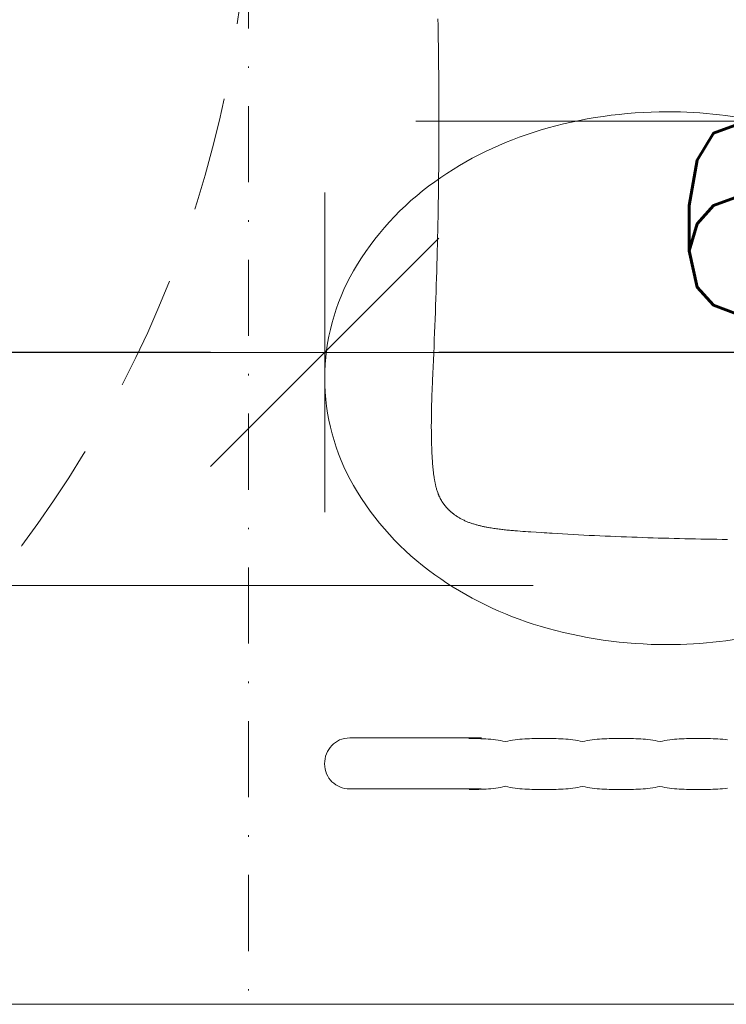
# Model space of a CAD drawing. Header units: millimetres. Extents: x 23192 to 177760, y -399809 to -79279.
# Tile 197 of 256: x 59255 to 59301, y -198056 to -197991. Entities that reach past the tile are written whole.
import ezdxf

# ---------------------------------------------------------------- set-up
doc = ezdxf.new("R2010")
doc.units = ezdxf.units.MM
for name, pattern in [('216-500', [2.5, 1.5, -1]), ('DASHDOT', [25.4, 12.7, -6.35, 0, -6.35]), ('HIDDEN2', [4.7625, 3.175, -1.5875]), ('STRICHPUNKTX2', [2, 1, -0.5, 0, -0.5])]:
    doc.linetypes.add(name, pattern=pattern)
doc.layers.get('0').update_dxf_attribs({"lineweight": 0})
for name, color, linetype, lineweight in [('!! 0_Osie', 1, 'DASHDOT', 13), ('!! 2_wypos-sanitarne', 240, 'Continuous', 9), ('!! wymiary osi', 250, 'Continuous', 9), ('0-osie-liniA', 14, 'DASHDOT', 5)]:
    doc.layers.add(name, color=color, linetype=linetype, lineweight=lineweight)
doc.layers.add('!! 2_WYBURZENIA DO REMONTU', color=7, linetype='Continuous', lineweight=0, true_color=0x4d4d4d, plot=False)
doc.layers.add('Powierzchnia', color=140, linetype='Continuous', lineweight=5, plot=False)
doc.styles.add('TXT', font='simplex.shx')
doc.dimstyles.new('DIM50', dxfattribs={"dimscale": 5, "dimtxt": 2.5, "dimasz": 1.5, "dimexe": 0, "dimexo": 0, "dimgap": 0.5, "dimtad": 1, "dimdec": 4, "dimrnd": 0.5, "dimdsep": 46, "dimtxsty": 'TXT', "dimblk1": 'TICK1', "dimblk2": 'TICK1', "dimsah": 1, "dimcen": 0, "dimse1": 1, "dimse2": 1, "dimclrd": 1, "dimclre": 7, "dimclrt": 9, "dimadec": 0, "dimazin": 0, "dimtfac": 1, "dimtdec": 4, "dimtmove": 2, "dimatfit": 3, "dimldrblk": 'TICK1', "dimfxl": 1, "dimtolj": 1, "dimarcsym": 0})

# ---------------------------------------------------------------- blocks, each defined once
blk = doc.blocks.new('BLOK OSI')
at = {"layer": '0-osie-liniA', "ltscale": 5}
blk.add_lwpolyline([(48625.50568, -198090.0883), (53810.60983, -198090.0883)], dxfattribs=at)
blk = doc.blocks.new('A$C351F644B')
for centre, radius, start, end in [((0, 50.934), 14.066, 90, 120.1094), ((0, 50.934), 14.066, 59.8906, 90), ((2.349, 46.883), 18.749, 120.1094, 144.46232), ((-2.349, 46.883), 18.749, 35.53768, 59.8906), ((6.059, 44.233), 23.308, 144.46232, 163.51826), ((-6.059, 44.233), 23.308, 16.48174, 35.53768), ((11.917, 42.5), 29.417, 163.51826, 180), ((-11.917, 42.5), 29.417, 0, 16.48174), ((11.917, 42.5), 29.417, 180, 193.33258), ((-11.917, 42.5), 29.417, 346.66742, 0)]:
    blk.add_arc(centre, radius, start, end)
blk = doc.blocks.new('umywalka niep')
for p, q in [((-63.868, -40.078), (-64.022, -40.136)), ((-63.706, -40.036), (-63.868, -40.078)), ((-63.538, -40.01), (-63.706, -40.036)), ((-63.363, -40.001), (-63.538, -40.01)), ((-54.71, -40.001), (-63.363, -40.001)), ((-63.363, -40.001), (-63.363, -40.001)), ((-55.38, -40.041), (-55.541, -40.041)), ((-55.22, -40.042), (-55.38, -40.041)), ((-55.06, -40.044), (-55.22, -40.042)), ((-54.899, -40.046), (-55.06, -40.044)), ((-54.74, -40.051), (-54.899, -40.046)), ((-54.579, -40.057), (-54.74, -40.051)), ((-54.419, -40.066), (-54.579, -40.057)), ((-54.259, -40.076), (-54.419, -40.066)), ((-54.098, -40.09), (-54.259, -40.076)), ((-53.938, -40.106), (-54.098, -40.09)), ((-52.188, -40.09), (-52.346, -40.106)), ((-52.03, -40.077), (-52.188, -40.09)), ((-51.872, -40.066), (-52.03, -40.077)), ((-51.713, -40.058), (-51.872, -40.066)), ((-51.555, -40.052), (-51.713, -40.058)), ((-51.397, -40.047), (-51.555, -40.052)), ((-51.239, -40.044), (-51.397, -40.047)), ((-51.081, -40.043), (-51.239, -40.044)), ((-50.923, -40.042), (-51.081, -40.043)), ((-50.764, -40.041), (-50.923, -40.042)), ((-50.606, -40.042), (-50.764, -40.041)), ((-50.448, -40.041), (-50.606, -40.042)), ((-50.289, -40.042), (-50.448, -40.041)), ((-50.13, -40.043), (-50.289, -40.042)), ((-49.971, -40.045), (-50.13, -40.043)), ((-49.812, -40.047), (-49.971, -40.045)), ((-49.653, -40.052), (-49.812, -40.047)), ((-49.494, -40.058), (-49.653, -40.052)), ((-49.335, -40.066), (-49.494, -40.058)), ((-49.176, -40.077), (-49.335, -40.066)), ((-49.018, -40.09), (-49.176, -40.077)), ((-48.86, -40.106), (-49.018, -40.09)), ((-47.12, -40.091), (-47.279, -40.107)), ((-46.96, -40.077), (-47.12, -40.091)), ((-46.801, -40.067), (-46.96, -40.077)), ((-46.642, -40.058), (-46.801, -40.067)), ((-46.483, -40.052), (-46.642, -40.058)), ((-46.324, -40.048), (-46.483, -40.052)), ((-46.164, -40.045), (-46.324, -40.048)), ((-46.005, -40.043), (-46.164, -40.045)), ((-45.846, -40.043), (-46.005, -40.043)), ((-45.687, -40.042), (-45.846, -40.043)), ((-45.528, -40.043), (-45.687, -40.042)), ((-45.368, -40.042), (-45.528, -40.043)), ((-45.209, -40.043), (-45.368, -40.042)), ((-45.05, -40.043), (-45.209, -40.043)), ((-44.891, -40.045), (-45.05, -40.043)), ((-44.731, -40.048), (-44.891, -40.045)), ((-44.572, -40.052), (-44.731, -40.048)), ((-44.413, -40.058), (-44.572, -40.052)), ((-44.254, -40.067), (-44.413, -40.058)), ((-44.095, -40.077), (-44.254, -40.067)), ((-43.936, -40.091), (-44.095, -40.077)), ((-43.776, -40.107), (-43.936, -40.091)), ((-42.034, -40.091), (-42.192, -40.107)), ((-41.877, -40.077), (-42.034, -40.091)), ((-41.719, -40.067), (-41.877, -40.077)), ((-41.561, -40.059), (-41.719, -40.067)), ((-41.403, -40.053), (-41.561, -40.059)), ((-41.246, -40.048), (-41.403, -40.053)), ((-41.088, -40.046), (-41.246, -40.048)), ((-40.93, -40.044), (-41.088, -40.046)), ((-40.773, -40.043), (-40.93, -40.044)), ((-40.615, -40.043), (-40.773, -40.043)), ((-40.457, -40.043), (-40.615, -40.043)), ((-40.298, -40.043), (-40.457, -40.043)), ((-40.139, -40.043), (-40.298, -40.043)), ((-39.98, -40.044), (-40.139, -40.043)), ((-39.82, -40.046), (-39.98, -40.044)), ((-39.66, -40.048), (-39.82, -40.046)), ((-39.501, -40.053), (-39.66, -40.048)), ((-39.342, -40.059), (-39.501, -40.053)), ((-39.182, -40.067), (-39.342, -40.059)), ((-39.023, -40.078), (-39.182, -40.067)), ((-38.864, -40.091), (-39.023, -40.078)), ((-38.705, -40.107), (-38.864, -40.091)), ((-64.651, -40.625), (-64.743, -40.757)), ((-64.546, -40.503), (-64.651, -40.625)), ((-64.43, -40.393), (-64.546, -40.503)), ((-64.304, -40.294), (-64.43, -40.393)), ((-64.167, -40.208), (-64.304, -40.294)), ((-64.022, -40.136), (-64.167, -40.208)), ((-53.778, -40.126), (-53.938, -40.106)), ((-53.618, -40.149), (-53.778, -40.126)), ((-53.458, -40.177), (-53.618, -40.149)), ((-53.297, -40.208), (-53.458, -40.177)), ((-53.137, -40.244), (-53.297, -40.208)), ((-52.979, -40.208), (-53.137, -40.244)), ((-52.821, -40.177), (-52.979, -40.208)), ((-52.663, -40.149), (-52.821, -40.177)), ((-52.505, -40.126), (-52.663, -40.149)), ((-52.346, -40.106), (-52.505, -40.126)), ((-48.702, -40.126), (-48.86, -40.106)), ((-48.544, -40.15), (-48.702, -40.126)), ((-48.387, -40.177), (-48.544, -40.15)), ((-48.231, -40.209), (-48.387, -40.177)), ((-48.075, -40.245), (-48.231, -40.209)), ((-47.916, -40.209), (-48.075, -40.245)), ((-47.757, -40.177), (-47.916, -40.209)), ((-47.597, -40.15), (-47.757, -40.177)), ((-47.438, -40.127), (-47.597, -40.15)), ((-47.279, -40.107), (-47.438, -40.127)), ((-43.617, -40.127), (-43.776, -40.107)), ((-43.458, -40.15), (-43.617, -40.127)), ((-43.299, -40.177), (-43.458, -40.15)), ((-43.14, -40.209), (-43.299, -40.177)), ((-42.981, -40.246), (-43.14, -40.209)), ((-42.823, -40.209), (-42.981, -40.246)), ((-42.665, -40.178), (-42.823, -40.209)), ((-42.507, -40.15), (-42.665, -40.178)), ((-42.35, -40.127), (-42.507, -40.15)), ((-42.192, -40.107), (-42.35, -40.127)), ((-38.547, -40.127), (-38.705, -40.107)), ((-64.981, -41.367), (-65.003, -41.537)), ((-64.943, -41.204), (-64.981, -41.367)), ((-64.89, -41.047), (-64.943, -41.204)), ((-64.823, -40.898), (-64.89, -41.047)), ((-64.743, -40.757), (-64.823, -40.898)), ((-65.003, -41.537), (-65.01, -41.711)), ((-65.01, -41.711), (-65, -41.884)), ((-65, -41.884), (-64.974, -42.051)), ((-64.974, -42.051), (-64.933, -42.21)), ((-64.933, -42.21), (-64.877, -42.363)), ((-64.877, -42.363), (-64.807, -42.506)), ((-64.807, -42.506), (-64.725, -42.641)), ((-64.725, -42.641), (-64.631, -42.765)), ((-64.631, -42.765), (-64.525, -42.88)), ((-64.525, -42.88), (-64.408, -42.983)), ((-64.408, -42.983), (-64.282, -43.075)), ((-64.282, -43.075), (-64.147, -43.155)), ((-64.147, -43.155), (-64.004, -43.221)), ((-64.004, -43.221), (-63.852, -43.274)), ((-63.852, -43.274), (-63.695, -43.313)), ((-63.695, -43.313), (-63.531, -43.336)), ((-53.933, -43.319), (-54.093, -43.336)), ((-53.774, -43.3), (-53.933, -43.319)), ((-53.615, -43.276), (-53.774, -43.3)), ((-53.456, -43.248), (-53.615, -43.276)), ((-53.297, -43.217), (-53.456, -43.248)), ((-53.138, -43.18), (-53.297, -43.217)), ((-52.979, -43.217), (-53.138, -43.18)), ((-52.821, -43.249), (-52.979, -43.217)), ((-52.663, -43.276), (-52.821, -43.249)), ((-52.505, -43.3), (-52.663, -43.276)), ((-52.346, -43.319), (-52.505, -43.3)), ((-52.188, -43.336), (-52.346, -43.319)), ((-48.86, -43.32), (-49.019, -43.336)), ((-48.702, -43.3), (-48.86, -43.32)), ((-48.543, -43.277), (-48.702, -43.3)), ((-48.384, -43.249), (-48.543, -43.277)), ((-48.226, -43.218), (-48.384, -43.249)), ((-48.067, -43.182), (-48.226, -43.218)), ((-47.908, -43.218), (-48.067, -43.182)), ((-47.749, -43.249), (-47.908, -43.218)), ((-47.59, -43.277), (-47.749, -43.249)), ((-47.432, -43.3), (-47.59, -43.277)), ((-47.273, -43.32), (-47.432, -43.3)), ((-47.114, -43.336), (-47.273, -43.32)), ((-43.782, -43.32), (-43.94, -43.337)), ((-43.623, -43.301), (-43.782, -43.32)), ((-43.464, -43.277), (-43.623, -43.301)), ((-43.306, -43.25), (-43.464, -43.277)), ((-43.147, -43.218), (-43.306, -43.25)), ((-42.988, -43.182), (-43.147, -43.218)), ((-42.83, -43.218), (-42.988, -43.182)), ((-42.672, -43.25), (-42.83, -43.218)), ((-42.514, -43.277), (-42.672, -43.25)), ((-42.356, -43.301), (-42.514, -43.277)), ((-42.197, -43.32), (-42.356, -43.301)), ((-42.039, -43.337), (-42.197, -43.32)), ((-38.715, -43.321), (-38.873, -43.337)), ((-38.557, -43.301), (-38.715, -43.321)), ((-63.531, -43.336), (-54.728, -43.345)), ((-55.367, -43.383), (-55.526, -43.383)), ((-55.207, -43.382), (-55.367, -43.383)), ((-55.048, -43.381), (-55.207, -43.382)), ((-54.889, -43.378), (-55.048, -43.381)), ((-54.73, -43.374), (-54.889, -43.378)), ((-54.57, -43.368), (-54.73, -43.374)), ((-54.411, -43.36), (-54.57, -43.368)), ((-54.252, -43.349), (-54.411, -43.36)), ((-54.093, -43.336), (-54.252, -43.349)), ((-52.03, -43.349), (-52.188, -43.336)), ((-51.872, -43.36), (-52.03, -43.349)), ((-51.713, -43.368), (-51.872, -43.36)), ((-51.555, -43.374), (-51.713, -43.368)), ((-51.397, -43.378), (-51.555, -43.374)), ((-51.239, -43.382), (-51.397, -43.378)), ((-51.081, -43.383), (-51.239, -43.382)), ((-50.922, -43.384), (-51.081, -43.383)), ((-50.764, -43.384), (-50.922, -43.384)), ((-50.606, -43.384), (-50.764, -43.384)), ((-50.447, -43.384), (-50.606, -43.384)), ((-50.289, -43.384), (-50.447, -43.384)), ((-50.13, -43.383), (-50.289, -43.384)), ((-49.971, -43.382), (-50.13, -43.383)), ((-49.812, -43.378), (-49.971, -43.382)), ((-49.654, -43.374), (-49.812, -43.378)), ((-49.495, -43.368), (-49.654, -43.374)), ((-49.336, -43.36), (-49.495, -43.368)), ((-49.177, -43.349), (-49.336, -43.36)), ((-49.019, -43.336), (-49.177, -43.349)), ((-46.956, -43.35), (-47.114, -43.336)), ((-46.797, -43.361), (-46.956, -43.35)), ((-46.638, -43.369), (-46.797, -43.361)), ((-46.48, -43.375), (-46.638, -43.369)), ((-46.321, -43.379), (-46.48, -43.375)), ((-46.162, -43.382), (-46.321, -43.379)), ((-46.003, -43.384), (-46.162, -43.382)), ((-45.845, -43.385), (-46.003, -43.384)), ((-45.686, -43.385), (-45.845, -43.385)), ((-45.528, -43.385), (-45.686, -43.385)), ((-45.369, -43.385), (-45.528, -43.385)), ((-45.21, -43.385), (-45.369, -43.385)), ((-45.051, -43.384), (-45.21, -43.385)), ((-44.893, -43.382), (-45.051, -43.384)), ((-44.734, -43.379), (-44.893, -43.382)), ((-44.575, -43.375), (-44.734, -43.379)), ((-44.417, -43.369), (-44.575, -43.375)), ((-44.258, -43.361), (-44.417, -43.369)), ((-44.099, -43.35), (-44.258, -43.361)), ((-43.94, -43.337), (-44.099, -43.35)), ((-41.881, -43.35), (-42.039, -43.337)), ((-41.723, -43.361), (-41.881, -43.35)), ((-41.564, -43.369), (-41.723, -43.361)), ((-41.406, -43.376), (-41.564, -43.369)), ((-41.248, -43.38), (-41.406, -43.376)), ((-41.09, -43.383), (-41.248, -43.38)), ((-40.932, -43.385), (-41.09, -43.383)), ((-40.773, -43.386), (-40.932, -43.385)), ((-40.615, -43.386), (-40.773, -43.386)), ((-40.457, -43.386), (-40.615, -43.386)), ((-40.299, -43.386), (-40.457, -43.386)), ((-40.14, -43.386), (-40.299, -43.386)), ((-39.982, -43.385), (-40.14, -43.386)), ((-39.824, -43.383), (-39.982, -43.385)), ((-39.665, -43.38), (-39.824, -43.383)), ((-39.507, -43.376), (-39.665, -43.38)), ((-39.348, -43.369), (-39.507, -43.376)), ((-39.19, -43.361), (-39.348, -43.369)), ((-39.032, -43.35), (-39.19, -43.361)), ((-38.873, -43.337), (-39.032, -43.35))]:
    blk.add_line(p, q)
blk = doc.blocks.new('gvb')
at = {"linetype": 'STRICHPUNKTX2', "ltscale": 5}
for p, q in [((130664.969, 14667.746), (130664.969, 14497.746)), ((130654.969, 14507.746), (130824.969, 14507.746))]:
    blk.add_line(p, q, dxfattribs=at)
at = {"linetype": '216-500', "ltscale": 5}
blk.add_circle((130739.969, 14582.746), 75, dxfattribs=at)
blk = doc.blocks.new('A$Cfa5879fe')
at = {"ltscale": 2}
blk.add_lwpolyline([(0, 0.00345), (0.00002, -0.56024)], dxfattribs=at)
for points in [[(-0.27474, -0.35555), (-0.27469, -0.35904), (-0.27463, -0.36254), (-0.27458, -0.36603), (-0.27452, -0.36952), (-0.27445, -0.37301), (-0.27438, -0.37651), (-0.27431, -0.38), (-0.27423, -0.38349), (-0.27415, -0.38698), (-0.27407, -0.39047), (-0.27398, -0.39397), (-0.27389, -0.39746), (-0.27379, -0.40095), (-0.27368, -0.40444), (-0.27358, -0.40793), (-0.27346, -0.41142), (-0.27335, -0.41491), (-0.27323, -0.41841), (-0.2731, -0.4219), (-0.27297, -0.42539), (-0.27283, -0.42888), (-0.27269, -0.43237), (-0.27254, -0.43586), (-0.27238, -0.43935), (-0.27222, -0.44284), (-0.27206, -0.44632), (-0.27189, -0.44981), (-0.27171, -0.4533), (-0.27152, -0.45679), (-0.27133, -0.46028), (-0.27114, -0.46377), (-0.27093, -0.46725), (-0.27072, -0.47074), (-0.27061, -0.47248), (-0.2705, -0.47423), (-0.27039, -0.47597), (-0.27028, -0.47771), (-0.27005, -0.4812), (-0.26981, -0.48468), (-0.26969, -0.48642), (-0.26956, -0.48817), (-0.26944, -0.48991), (-0.2693, -0.49165), (-0.26917, -0.49339), (-0.2691, -0.49426), (-0.26903, -0.49513), (-0.26895, -0.496), (-0.26888, -0.49687), (-0.2688, -0.49774), (-0.26872, -0.49861), (-0.26863, -0.49948), (-0.26855, -0.50035), (-0.26846, -0.50122), (-0.26836, -0.50208), (-0.26826, -0.50295), (-0.26816, -0.50382), (-0.26806, -0.50469), (-0.26795, -0.50555), (-0.26783, -0.50642), (-0.26772, -0.50728), (-0.26759, -0.50815), (-0.26746, -0.50901), (-0.26733, -0.50988), (-0.26719, -0.51074), (-0.26704, -0.5116), (-0.26689, -0.51246), (-0.26679, -0.51301), (-0.26669, -0.51356), (-0.26659, -0.51411), (-0.26648, -0.51466), (-0.26637, -0.51521), (-0.26625, -0.51576), (-0.26613, -0.51631), (-0.26601, -0.51686), (-0.26589, -0.5174), (-0.26576, -0.51795), (-0.26563, -0.51849), (-0.26549, -0.51904), (-0.26536, -0.51958), (-0.26521, -0.52012), (-0.26506, -0.52066), (-0.26491, -0.5212), (-0.26475, -0.52174), (-0.26459, -0.52228), (-0.26442, -0.52281), (-0.26425, -0.52334), (-0.26407, -0.52388), (-0.26388, -0.52441), (-0.26369, -0.52493), (-0.2635, -0.52546), (-0.26329, -0.52598), (-0.26308, -0.5265), (-0.26287, -0.52702), (-0.26264, -0.52753), (-0.26242, -0.52804), (-0.26218, -0.52855), (-0.26194, -0.52906), (-0.26169, -0.52956), (-0.26143, -0.53006), (-0.26117, -0.53055), (-0.26089, -0.53105), (-0.26062, -0.53154), (-0.26033, -0.53202), (-0.26004, -0.5325), (-0.25974, -0.53298), (-0.25943, -0.53345), (-0.25912, -0.53391), (-0.2588, -0.53437), (-0.25847, -0.53483), (-0.25813, -0.53528), (-0.25779, -0.53573), (-0.25762, -0.53595), (-0.25744, -0.53617), (-0.25726, -0.53638), (-0.25708, -0.5366), (-0.2569, -0.53681), (-0.25672, -0.53703), (-0.25654, -0.53724), (-0.25635, -0.53745), (-0.25616, -0.53766), (-0.25597, -0.53786), (-0.25578, -0.53807), (-0.25558, -0.53827), (-0.25539, -0.53847), (-0.25519, -0.53867), (-0.25499, -0.53887), (-0.25479, -0.53906), (-0.25459, -0.53926), (-0.25439, -0.53945), (-0.25418, -0.53964), (-0.25397, -0.53983), (-0.25376, -0.54002), (-0.25355, -0.5402), (-0.25334, -0.54039), (-0.25313, -0.54057), (-0.25291, -0.54075), (-0.25269, -0.54092), (-0.25248, -0.5411), (-0.25226, -0.54127), (-0.25203, -0.54144), (-0.25181, -0.54161), (-0.25158, -0.54178), (-0.25136, -0.54195), (-0.25113, -0.54211), (-0.2509, -0.54227), (-0.25067, -0.54243), (-0.25044, -0.54258), (-0.2502, -0.54274), (-0.24997, -0.54289), (-0.24973, -0.54304), (-0.24949, -0.54319), (-0.24925, -0.54333), (-0.24901, -0.54348), (-0.24877, -0.54362), (-0.24852, -0.54375), (-0.24828, -0.54389), (-0.24803, -0.54402), (-0.24778, -0.54415), (-0.24753, -0.54428), (-0.24728, -0.54441), (-0.24703, -0.54453), (-0.24678, -0.54465), (-0.24652, -0.54477), (-0.24627, -0.54489), (-0.24601, -0.545), (-0.24575, -0.54511), (-0.24549, -0.54522), (-0.24524, -0.54533), (-0.24497, -0.54543), (-0.24471, -0.54554), (-0.24445, -0.54563), (-0.24419, -0.54573), (-0.24392, -0.54583), (-0.24339, -0.54601), (-0.24286, -0.54619), (-0.24233, -0.54635), (-0.24179, -0.54651), (-0.24125, -0.54667), (-0.24071, -0.54681), (-0.24017, -0.54696), (-0.23962, -0.54709), (-0.23908, -0.54722), (-0.23853, -0.54734), (-0.23798, -0.54746), (-0.23743, -0.54757), (-0.23688, -0.54768), (-0.23633, -0.54779), (-0.23578, -0.54789), (-0.23523, -0.54798), (-0.23467, -0.54807), (-0.23412, -0.54816), (-0.23357, -0.54825), (-0.23301, -0.54833), (-0.23246, -0.54841), (-0.2319, -0.54848), (-0.23135, -0.54855), (-0.23079, -0.54862), (-0.23023, -0.54868), (-0.22967, -0.54875), (-0.22912, -0.5488), (-0.22856, -0.54886), (-0.22744, -0.54897), (-0.22633, -0.54907), (-0.22521, -0.54916), (-0.22409, -0.54924), (-0.22297, -0.54932), (-0.22186, -0.54939), (-0.22074, -0.54946), (-0.21962, -0.54952), (-0.2185, -0.54958), (-0.21738, -0.54964), (-0.21626, -0.54969), (-0.21514, -0.54974), (-0.21402, -0.54978), (-0.2129, -0.54982), (-0.21178, -0.54986), (-0.21066, -0.54989), (-0.20954, -0.54992), (-0.20842, -0.54994), (-0.20729, -0.54996), (-0.20617, -0.54998), (-0.20505, -0.54999), (-0.20393, -0.55), (-0.20281, -0.55001), (-0.20169, -0.55002), (-0.20057, -0.55002), (-0.19945, -0.55002), (-0.19833, -0.55001), (-0.19721, -0.55), (-0.19608, -0.54999), (-0.19496, -0.54998), (-0.19384, -0.54997), (-0.19272, -0.54995), (-0.19048, -0.54991), (-0.18824, -0.54986), (-0.186, -0.5498), (-0.18376, -0.54973), (-0.18152, -0.54966), (-0.17928, -0.54958), (-0.17704, -0.5495), (-0.17479, -0.54941), (-0.17255, -0.54932), (-0.17031, -0.54923), (-0.16584, -0.54903), (-0.16136, -0.54883), (-0.15688, -0.54863), (-0.1524, -0.54844), (-0.14792, -0.54825), (-0.14344, -0.54806), (-0.13896, -0.54788), (-0.13448, -0.54771), (-0.12999, -0.54754), (-0.12551, -0.54737), (-0.12103, -0.54721), (-0.11655, -0.54706), (-0.11207, -0.54691), (-0.10759, -0.54676), (-0.10311, -0.54662), (-0.09862, -0.54649), (-0.09414, -0.54636), (-0.08966, -0.54624), (-0.08518, -0.54612), (-0.0807, -0.54601), (-0.07621, -0.5459), (-0.07173, -0.5458), (-0.06725, -0.5457), (-0.06276, -0.54561), (-0.05828, -0.54553), (-0.0538, -0.54545), (-0.04931, -0.54538), (-0.04483, -0.54531), (-0.04035, -0.54525), (-0.03586, -0.5452), (-0.03138, -0.54515), (-0.0269, -0.54511), (-0.02241, -0.54507), (-0.01793, -0.54504), (-0.01345, -0.54502), (-0.00896, -0.54501), (-0.00448, -0.545), (0.00001, -0.54499), (0.00002, -0.54499)], [(0.06726, -0.5457), (0.06278, -0.54561), (0.05829, -0.54553), (0.05381, -0.54545), (0.04933, -0.54538), (0.04484, -0.54531), (0.04036, -0.54525), (0.03588, -0.5452), (0.03139, -0.54515), (0.02691, -0.54511), (0.02243, -0.54507), (0.01794, -0.54504), (0.01346, -0.54502), (0.00897, -0.54501), (0.00449, -0.545), (0.00001, -0.54499)], [(0.00001, -0.545), (0.00002, -0.545)]]:
    blk.add_lwpolyline(points)
blk = doc.blocks.new('TICK1')
at = {"color": 0}
for p, q in [((0, -1.4), (0, 1.4)), ((0, 0), (-1, 0))]:
    blk.add_line(p, q, dxfattribs=at)
at = {"color": 2}
blk.add_line((-1, -1), (1, 1), dxfattribs=at)
blk = doc.blocks.new('*D2996')
at = {"layer": '!! wymiary osi', "color": 1, "lineweight": -2, "transparency": 16777216}
blk.add_line((59332.067, -198013.312), (59282.067, -198013.312), dxfattribs=at)
at = {"layer": 'DEFPOINTS', "color": 0, "transparency": 16777216}
for p in [(59274.567, -198013.312), (59274.567, -198056.127), (59339.567, -198056.128)]:
    blk.add_point(p, dxfattribs=at)
at = {"layer": '!! wymiary osi', "color": 1, "lineweight": -2, "transparency": 16777216, "xscale": 7.5, "yscale": 7.5, "zscale": 7.5, "rotation": 180}
blk.add_blockref('TICK1', (59274.567, -198013.312), dxfattribs=at)
at = {"layer": '!! wymiary osi', "color": 1, "lineweight": -2, "transparency": 16777216, "xscale": 7.5, "yscale": 7.5, "zscale": 7.5}
blk.add_blockref('TICK1', (59339.567, -198013.312), dxfattribs=at)
at = {"layer": '!! wymiary osi', "color": 9, "transparency": 16777216, "insert": (59307.067, -198004.562), "char_height": 12.5, "attachment_point": 5, "style": 'TXT'}
blk.add_mtext('\\A1;65', dxfattribs=at)
blk = doc.blocks.new('*D2997')
at = {"layer": '!! wymiary osi', "color": 1, "lineweight": -2, "transparency": 16777216}
blk.add_line((59267.067, -198013.312), (59182.067, -198013.312), dxfattribs=at)
at = {"layer": 'DEFPOINTS', "color": 0, "transparency": 16777216}
for p in [(59174.567, -198013.312), (59174.567, -198056.128), (59274.567, -198056.127)]:
    blk.add_point(p, dxfattribs=at)
at = {"layer": '!! wymiary osi', "color": 1, "lineweight": -2, "transparency": 16777216, "xscale": 7.5, "yscale": 7.5, "zscale": 7.5, "rotation": 180}
blk.add_blockref('TICK1', (59174.567, -198013.312), dxfattribs=at)
at = {"layer": '!! wymiary osi', "color": 1, "lineweight": -2, "transparency": 16777216, "xscale": 7.5, "yscale": 7.5, "zscale": 7.5}
blk.add_blockref('TICK1', (59274.567, -198013.312), dxfattribs=at)
at = {"layer": '!! wymiary osi', "color": 9, "transparency": 16777216, "insert": (59224.567, -198004.562), "char_height": 12.5, "attachment_point": 5, "style": 'TXT'}
blk.add_mtext('\\A1;100', dxfattribs=at)
blk = doc.blocks.new('*D3010')
at = {"layer": '!! wymiary osi', "color": 1, "lineweight": -2, "transparency": 16777216}
blk.add_line((59068.659, -197818.628), (59068.659, -198048.628), dxfattribs=at)
at = {"layer": 'DEFPOINTS', "color": 0, "transparency": 16777216}
for p in [(59339.567, -197811.128), (59068.659, -198056.128), (59111.567, -198056.128)]:
    blk.add_point(p, dxfattribs=at)
at = {"layer": '!! wymiary osi', "color": 1, "lineweight": -2, "transparency": 16777216, "xscale": 7.5, "yscale": 7.5, "zscale": 7.5}
for p, rotation in [((59068.659, -197811.128), 90), ((59068.659, -198056.128), 270)]:
    blk.add_blockref('TICK1', p, dxfattribs=dict(at, rotation=rotation))
at = {"layer": '!! wymiary osi', "color": 9, "transparency": 16777216, "insert": (59059.909, -197899.653), "char_height": 12.5, "attachment_point": 5, "rotation": 90, "style": 'TXT'}
blk.add_mtext('\\A1;245', dxfattribs=at)

msp = doc.modelspace()

# ---------------------------------------------------------------- linework, layer by layer
at = {"layer": 'Powierzchnia'}
msp.add_lwpolyline([(59119.56735, -198056.12747), (59339.56735, -198056.12747), (59339.56735, -197837.58832), (59230.56735, -197837.58832), (59230.56735, -197819.12815), (59119.56735, -197819.12815)], close=True, dxfattribs=at)

# ---------------------------------------------------------------- block references
at = {"layer": '!! 0_Osie'}
msp.add_blockref('BLOK OSI', (8819.85593, 61.46017), dxfattribs=at)
at = {"layer": '!! 2_WYBURZENIA DO REMONTU', "linetype": 'HIDDEN2', "ltscale": 3, "rotation": 89.99999999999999}
msp.add_blockref('A$C351F644B', (59339.56735, -198015.00487), dxfattribs=at)
at = {"layer": '!! 2_wypos-sanitarne', "xscale": -1}
msp.add_blockref('gvb', (189934.53592, -212563.87298), dxfattribs=at)
at = {"layer": '!! 2_wypos-sanitarne'}
msp.add_blockref('umywalka niep', (59339.56734, -197998.63037), dxfattribs=at)
at = {"layer": '!! 2_wypos-sanitarne', "xscale": -100, "yscale": 100, "zscale": 100, "rotation": 270}
msp.add_blockref('A$Cfa5879fe', (59336.56735, -197998.12094), dxfattribs=at)

# ---------------------------------------------------------------- dimensions: what is measured, and where the dimension line sits
at = {"layer": '!! wymiary osi'}
dim = msp.add_linear_dim(base=(59068.65939, -198056.12813), p1=(59339.56735, -197811.12815), p2=(59111.56735, -198056.12813), angle=90, dimstyle='DIM50', dxfattribs=at)
dim.commit()
dim.dimension.update_dxf_attribs({"geometry": '*D3010', "text_midpoint": (59059.90939, -197899.65318), "dimtype": 160})
for base, p1, p2, picture, middle in [((59174.56735, -198013.31169), (59274.56735, -198056.12747), (59174.56735, -198056.12813), '*D2997', (59224.56735, -198004.56169)), ((59274.56735, -198013.31169), (59339.56735, -198056.12813), (59274.56735, -198056.12747), '*D2996', (59307.06735, -198004.56169))]:
    dim = msp.add_linear_dim(base=base, p1=p1, p2=p2, dimstyle='DIM50', dxfattribs=at)
    dim.commit()
    dim.dimension.update_dxf_attribs({"geometry": picture, "text_midpoint": middle})

doc.saveas('drawing.dxf')
